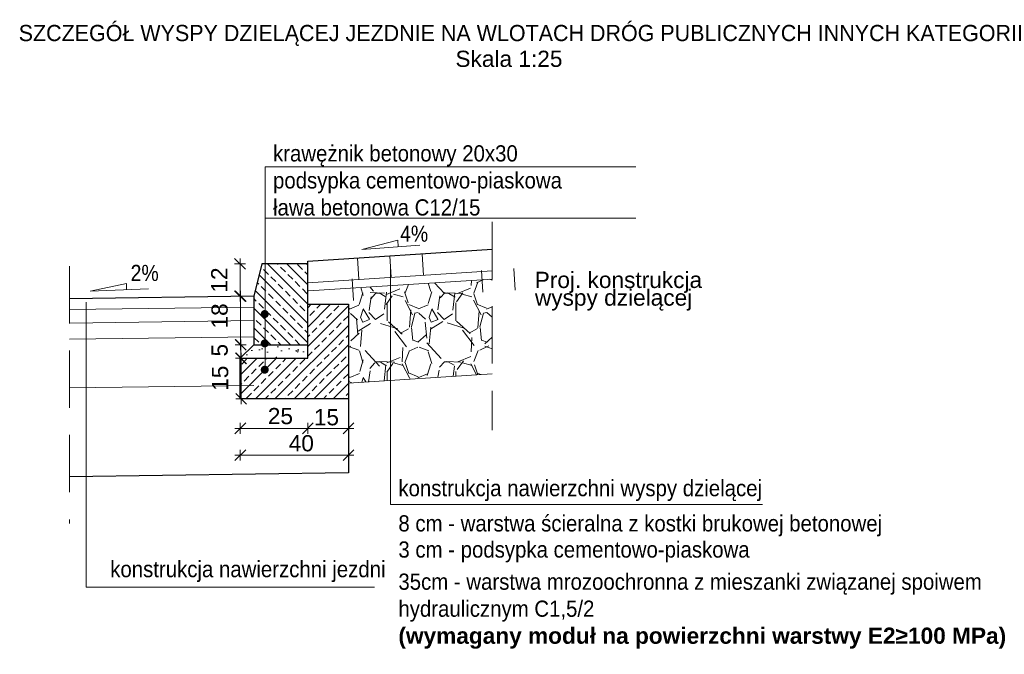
# Model space of a CAD drawing. Header units: metres. Extents: x -854 to 2789, y -128 to 3826.
# Tile 9 of 22: x 270.41 to 274.05, y 36.29 to 38.64. Entities that reach past the tile are written whole.
import ezdxf

# ---------------------------------------------------------------- set-up
doc = ezdxf.new("R2010")
doc.units = ezdxf.units.M
doc.linetypes.add('DGN Style 3', pattern=[0.74328578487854, 0.5309184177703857, -0.2123673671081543])
for name, color, linetype, lineweight in [('D_3_OPIS', 7, 'Continuous', 0), ('D_3_WYMIAROWANIE', 7, 'Continuous', 0), ('HATCHE', 7, 'Continuous', 13), ('KRAWĘŻNIK', 7, 'Continuous', 30), ('opis warstw', 7, 'Continuous', 0), ('pochylenia', 7, 'Continuous', 0)]:
    doc.layers.add(name, color=color, linetype=linetype, lineweight=lineweight)
doc.styles.add('opisy', font='arial.ttf', dxfattribs={"height": 0.175})
doc.styles.add('opisz z ramka', font='arial.ttf', dxfattribs={"height": 0.1})
doc.styles.add('wym 1do50_0', font='arial.ttf')
doc.dimstyles.new('Wymiar_1 20 m', dxfattribs={"dimtxt": 0.125, "dimasz": 0.009375, "dimexe": 0.0125, "dimexo": 0.25, "dimgap": 0.04687500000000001, "dimtad": 1, "dimdec": 0, "dimlfac": 40, "dimzin": 0, "dimtxsty": 'wym 1do50_0', "dimblk": 'znacznik wymiaru', "dimcen": 0.3, "dimse1": 1, "dimse2": 1, "dimclrd": 256, "dimadec": 0, "dimazin": 0, "dimtfac": 1, "dimtdec": 0, "dimtmove": 1, "dimatfit": 2, "dimfxl": 1, "dimtzin": 0, "dimlwd": 0, "dimarcsym": 0})

# ---------------------------------------------------------------- blocks, each defined once
blk = doc.blocks.new('znacznik wymiaru')
at = {"color": 7}
for p, q in [((-5, -5), (5, 5)), ((-5, 0), (0, 0)), ((0, 5), (0, -5)), ((5, 0), (0, 0))]:
    blk.add_line(p, q, dxfattribs=at)
blk = doc.blocks.new('*D181')
at = {"layer": 'D_3_WYMIAROWANIE', "linetype": 'Continuous', "lineweight": 0, "transparency": 16777216}
blk.add_line((271.4688416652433, 37.12845543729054), (271.2268416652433, 37.12845543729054), dxfattribs=at)
at = {"layer": 'Defpoints', "color": 0, "linetype": 'Continuous', "transparency": 16777216}
for p in [(271.4728416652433, 37.38662581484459), (271.2228416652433, 37.22718046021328), (271.2228416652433, 37.12845543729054)]:
    blk.add_point(p, dxfattribs=at)
at = {"layer": 'D_3_WYMIAROWANIE', "linetype": 'Continuous', "lineweight": 0, "transparency": 16777216, "xscale": 0.004, "yscale": 0.004, "zscale": 0.004, "rotation": 180}
blk.add_blockref('znacznik wymiaru', (271.2228416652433, 37.12845543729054), dxfattribs=at)
at = {"layer": 'D_3_WYMIAROWANIE', "linetype": 'Continuous', "lineweight": 0, "transparency": 16777216, "xscale": 0.004, "yscale": 0.004, "zscale": 0.004}
blk.add_blockref('znacznik wymiaru', (271.4728416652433, 37.12845543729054), dxfattribs=at)
at = {"layer": 'D_3_WYMIAROWANIE', "color": 0, "linetype": 'Continuous', "lineweight": 0, "transparency": 16777216, "insert": (271.3711626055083, 37.17363111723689), "char_height": 0.125, "attachment_point": 5, "style": 'wym 1do50_0'}
blk.add_mtext('{\\H0.48x;25}', dxfattribs=at)
blk = doc.blocks.new('*D182')
at = {"layer": 'D_3_WYMIAROWANIE', "linetype": 'Continuous', "lineweight": 0, "transparency": 16777216}
for p, q in [((271.2249143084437, 37.44176302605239), (271.2249143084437, 37.4457630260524)), ((271.2249143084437, 37.38776302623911), (271.2249143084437, 37.43776302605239)), ((271.2249143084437, 37.38376302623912), (271.2249143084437, 37.37976302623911))]:
    blk.add_line(p, q, dxfattribs=at)
at = {"layer": 'Defpoints', "color": 0, "linetype": 'Continuous', "transparency": 16777216}
for p in [(271.2249143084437, 37.43776302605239), (271.2728416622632, 37.43776302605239), (271.289099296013, 37.38776302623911)]:
    blk.add_point(p, dxfattribs=at)
at = {"layer": 'D_3_WYMIAROWANIE', "linetype": 'Continuous', "lineweight": 0, "transparency": 16777216, "xscale": 0.004, "yscale": 0.004, "zscale": 0.004}
for p, rotation in [((271.2249143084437, 37.43776302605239), 270), ((271.2249143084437, 37.38776302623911), 90)]:
    blk.add_blockref('znacznik wymiaru', p, dxfattribs=dict(at, rotation=rotation))
at = {"layer": 'D_3_WYMIAROWANIE', "color": 0, "linetype": 'Continuous', "lineweight": 0, "transparency": 16777216, "insert": (271.1465706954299, 37.41776302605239), "char_height": 0.125, "attachment_point": 5, "rotation": 90, "style": 'wym 1do50_0'}
blk.add_mtext('{\\H0.48x;5}', dxfattribs=at)
blk = doc.blocks.new('*D183')
at = {"layer": 'D_3_WYMIAROWANIE', "linetype": 'Continuous', "lineweight": 0, "transparency": 16777216}
blk.add_line((271.2260792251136, 37.24176302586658), (271.2260792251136, 37.38376302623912), dxfattribs=at)
at = {"layer": 'Defpoints', "color": 0, "linetype": 'Continuous', "transparency": 16777216}
for p in [(271.2260792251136, 37.38776302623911), (271.3429676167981, 37.38776302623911), (271.322162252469, 37.23776302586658)]:
    blk.add_point(p, dxfattribs=at)
at = {"layer": 'D_3_WYMIAROWANIE', "linetype": 'Continuous', "lineweight": 0, "transparency": 16777216, "xscale": 0.004, "yscale": 0.004, "zscale": 0.004}
for p, rotation in [((271.2260792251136, 37.38776302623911), 90), ((271.2260792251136, 37.23776302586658), 270)]:
    blk.add_blockref('znacznik wymiaru', p, dxfattribs=dict(at, rotation=rotation))
at = {"layer": 'D_3_WYMIAROWANIE', "color": 0, "linetype": 'Continuous', "lineweight": 0, "transparency": 16777216, "insert": (271.1485698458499, 37.3139675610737), "char_height": 0.125, "attachment_point": 5, "rotation": 90, "style": 'wym 1do50_0'}
blk.add_mtext('{\\H0.48x;15}', dxfattribs=at)
blk = doc.blocks.new('*D184')
at = {"layer": 'D_3_WYMIAROWANIE', "linetype": 'Continuous', "lineweight": 0, "transparency": 16777216}
blk.add_line((271.2239572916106, 37.44176302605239), (271.2239572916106, 37.61364645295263), dxfattribs=at)
at = {"layer": 'Defpoints', "color": 0, "linetype": 'Continuous', "transparency": 16777216}
for p in [(271.2239572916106, 37.61764645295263), (271.3369497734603, 37.61764645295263), (271.2728416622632, 37.43776302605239)]:
    blk.add_point(p, dxfattribs=at)
at = {"layer": 'D_3_WYMIAROWANIE', "linetype": 'Continuous', "lineweight": 0, "transparency": 16777216, "xscale": 0.004, "yscale": 0.004, "zscale": 0.004}
for p, rotation in [((271.2239572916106, 37.61764645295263), 90), ((271.2239572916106, 37.43776302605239), 270)]:
    blk.add_blockref('znacznik wymiaru', p, dxfattribs=dict(at, rotation=rotation))
at = {"layer": 'D_3_WYMIAROWANIE', "color": 0, "linetype": 'Continuous', "lineweight": 0, "transparency": 16777216, "insert": (271.1464479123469, 37.54469778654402), "char_height": 0.125, "attachment_point": 5, "rotation": 90, "style": 'wym 1do50_0'}
blk.add_mtext('{\\H0.48x;18}', dxfattribs=at)
blk = doc.blocks.new('*D185')
at = {"layer": 'D_3_WYMIAROWANIE', "linetype": 'Continuous', "lineweight": 0, "transparency": 16777216}
blk.add_line((271.4768416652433, 37.12845543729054), (271.6188416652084, 37.12845543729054), dxfattribs=at)
at = {"layer": 'Defpoints', "color": 0, "linetype": 'Continuous', "transparency": 16777216}
for p in [(271.4728416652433, 37.22787779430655), (271.6228416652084, 37.2301301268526), (271.6228416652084, 37.12845543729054)]:
    blk.add_point(p, dxfattribs=at)
at = {"layer": 'D_3_WYMIAROWANIE', "linetype": 'Continuous', "lineweight": 0, "transparency": 16777216, "xscale": 0.004, "yscale": 0.004, "zscale": 0.004, "rotation": 180}
blk.add_blockref('znacznik wymiaru', (271.4728416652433, 37.12845543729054), dxfattribs=at)
at = {"layer": 'D_3_WYMIAROWANIE', "linetype": 'Continuous', "lineweight": 0, "transparency": 16777216, "xscale": 0.004, "yscale": 0.004, "zscale": 0.004}
blk.add_blockref('znacznik wymiaru', (271.6228416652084, 37.12845543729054), dxfattribs=at)
at = {"layer": 'D_3_WYMIAROWANIE', "color": 0, "linetype": 'Continuous', "lineweight": 0, "transparency": 16777216, "insert": (271.5415000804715, 37.16934385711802), "char_height": 0.125, "attachment_point": 5, "style": 'wym 1do50_0'}
blk.add_mtext('{\\H0.48x;15}', dxfattribs=at)
blk = doc.blocks.new('*D186')
at = {"layer": 'D_3_WYMIAROWANIE', "linetype": 'Continuous', "lineweight": 0, "transparency": 16777216}
blk.add_line((271.2268416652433, 37.02917958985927), (271.6188416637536, 37.02917958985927), dxfattribs=at)
at = {"layer": 'Defpoints', "color": 0, "linetype": 'Continuous', "transparency": 16777216}
for p in [(271.2228416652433, 37.22718046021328), (271.6228416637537, 37.18662581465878), (271.6228416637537, 37.02917958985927)]:
    blk.add_point(p, dxfattribs=at)
at = {"layer": 'D_3_WYMIAROWANIE', "linetype": 'Continuous', "lineweight": 0, "transparency": 16777216, "xscale": 0.004, "yscale": 0.004, "zscale": 0.004, "rotation": 180}
blk.add_blockref('znacznik wymiaru', (271.2228416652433, 37.02917958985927), dxfattribs=at)
at = {"layer": 'D_3_WYMIAROWANIE', "linetype": 'Continuous', "lineweight": 0, "transparency": 16777216, "xscale": 0.004, "yscale": 0.004, "zscale": 0.004}
blk.add_blockref('znacznik wymiaru', (271.6228416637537, 37.02917958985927), dxfattribs=at)
at = {"layer": 'D_3_WYMIAROWANIE', "color": 0, "linetype": 'Continuous', "lineweight": 0, "transparency": 16777216, "insert": (271.4484622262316, 37.07298897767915), "char_height": 0.125, "attachment_point": 5, "style": 'wym 1do50_0'}
blk.add_mtext('{\\H0.48x;40}', dxfattribs=at)
blk = doc.blocks.new('*D187')
at = {"layer": 'D_3_WYMIAROWANIE', "linetype": 'Continuous', "lineweight": 0, "transparency": 16777216}
blk.add_line((271.2219572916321, 37.62164645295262), (271.2219572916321, 37.73376302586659), dxfattribs=at)
at = {"layer": 'Defpoints', "color": 0, "linetype": 'Continuous', "transparency": 16777216}
for p in [(271.2219572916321, 37.73776302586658), (271.3028416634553, 37.73776302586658), (271.3369497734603, 37.61764645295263)]:
    blk.add_point(p, dxfattribs=at)
at = {"layer": 'D_3_WYMIAROWANIE', "linetype": 'Continuous', "lineweight": 0, "transparency": 16777216, "xscale": 0.004, "yscale": 0.004, "zscale": 0.004}
for p, rotation in [((271.2219572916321, 37.73776302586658), 90), ((271.2219572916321, 37.61764645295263), 270)]:
    blk.add_blockref('znacznik wymiaru', p, dxfattribs=dict(at, rotation=rotation))
at = {"layer": 'D_3_WYMIAROWANIE', "color": 0, "linetype": 'Continuous', "lineweight": 0, "transparency": 16777216, "insert": (271.1449595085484, 37.67770473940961), "char_height": 0.125, "attachment_point": 5, "rotation": 90, "style": 'wym 1do50_0'}
blk.add_mtext('{\\H0.48x;12}', dxfattribs=at)

msp = doc.modelspace()

# ---------------------------------------------------------------- hatches: boundary and pattern name
at = {"layer": 'D_3_WYMIAROWANIE'}
h = msp.add_hatch(dxfattribs=at)
h.set_pattern_fill('ANSI33', color=256, scale=0.008000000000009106, angle=90, style=0)
h.set_pattern_definition([(135, (11.37533657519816, -2.829233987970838), (-0.0359210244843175, -0.0359210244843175), []), (135, (11.37533657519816, -2.793312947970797), (-0.0359210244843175, -0.0359210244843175), [0.02540000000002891, -0.01270000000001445])])
h.paths.add_polyline_path([(271.4728416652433, 37.73776302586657), (271.3142185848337, 37.73776302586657), (271.3142185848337, 37.43776302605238), (271.4728416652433, 37.43776302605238)])
h.paths.add_polyline_path([(271.3142185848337, 37.73776302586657), (271.3028416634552, 37.73776302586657), (271.2728416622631, 37.61776302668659), (271.2728416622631, 37.43776302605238), (271.3142185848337, 37.43776302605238)])
h = msp.add_hatch(dxfattribs=at)
h.set_pattern_fill('ANSI33', color=256, scale=0.008000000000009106, style=0)
h.set_pattern_definition([(45, (11.37533657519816, -2.829233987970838), (-0.0359210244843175, 0.0359210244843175), []), (45, (11.4112576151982, -2.829233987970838), (-0.0359210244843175, 0.0359210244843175), [0.02540000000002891, -0.01270000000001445])])
h.paths.add_polyline_path([(271.6228416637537, 37.23776302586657), (271.6228416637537, 37.58776302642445), (271.4728416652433, 37.58776302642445), (271.4728416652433, 37.43776302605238), (271.4728416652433, 37.3877630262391), (271.2228416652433, 37.3877630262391), (271.2228416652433, 37.23776302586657)])
h = msp.add_hatch(dxfattribs=at)
h.set_pattern_fill('AR-CONC', color=256, scale=0.0006000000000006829, style=0)
h.set_pattern_definition([(49.99999999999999, (11.37533657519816, -2.829233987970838), (0.1093108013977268, -0.009563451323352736), [0.01143000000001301, -0.1257300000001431]), (355, (11.37533657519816, -2.829233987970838), (-0.02114605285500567, 0.1146341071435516), [0.009144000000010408, -0.1005843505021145]), (100.4514447, (11.38444577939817, -2.830030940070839), (0.08816474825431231, 0.1050706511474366), [0.009714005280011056, -0.1068541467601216]), (46.18420000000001, (11.37533657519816, -2.798753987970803), (0.1626474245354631, -0.025225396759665), [0.01714500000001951, -0.1885950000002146]), (96.63555760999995, (11.38889051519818, -2.800856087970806), (0.1424424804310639, 0.1484556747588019), [0.01457101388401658, -0.1602813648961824]), (351.1841511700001, (11.37533657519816, -2.798753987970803), (0.1424424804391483, 0.1484556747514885), [0.01371598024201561, -0.1508758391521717]), (21, (11.39057657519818, -2.806373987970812), (0.09096863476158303, -0.0613591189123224), [0.01143000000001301, -0.1257300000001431]), (326.0000000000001, (11.39057657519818, -2.806373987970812), (0.03708121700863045, 0.1105127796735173), [0.009144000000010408, -0.1005840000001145]), (71.45144499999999, (11.39815729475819, -2.811487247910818), (0.1280498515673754, 0.04915366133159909), [0.009714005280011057, -0.1068539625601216]), (37.50000000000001, (11.37533657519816, -2.829233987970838), (0.001853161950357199, 0.05073302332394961), [0, -0.0993648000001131, 0, -0.1021080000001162, 0, -0.1009650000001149]), (7.499999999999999, (11.37533657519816, -2.829233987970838), (0.04009179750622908, 0.06010834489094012), [0, -0.05821680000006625, 0, -0.09707880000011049, 0, -0.0384810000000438]), (327.5, (11.34135137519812, -2.829233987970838), (0.08135435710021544, -0.003437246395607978), [0, -0.03810000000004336, 0, -0.1188720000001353, 0, -0.1577340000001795]), (317.5, (11.32611137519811, -2.829233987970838), (0.08887750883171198, 0.01525589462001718), [0, -0.04953000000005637, 0, -0.07894320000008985, 0, -0.1120140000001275])])
h.paths.add_polyline_path([(271.4728416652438, 37.43776302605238), (271.3142185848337, 37.43776302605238), (271.3142185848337, 37.3877630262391), (271.4728416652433, 37.3877630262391)])
h.paths.add_polyline_path([(271.3142185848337, 37.43776302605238), (271.2728416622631, 37.43776302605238), (271.2228416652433, 37.3877630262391), (271.3142185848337, 37.3877630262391)])
at = {"layer": 'HATCHE', "linetype": 'Continuous'}
h = msp.add_hatch(dxfattribs=at)
h.set_pattern_fill('GRAVEL', color=252, scale=0.01, angle=90, style=0)
h.set_pattern_definition([(318.0127875, (11.02133657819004, -2.57635398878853), (2.285999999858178, -2.032000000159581), [0.034172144, -3.3830483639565]), (274.969741, (11.04673657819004, -2.59921398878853), (-0.2540000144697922, 3.04799999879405), [0.058640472, -5.8054048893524]), (222.5104471, (11.05181657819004, -2.65763398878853), (2.793999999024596, 2.540000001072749), [0.04134815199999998, -4.093472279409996]), (357.2736889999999, (11.11531657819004, -2.75669398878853), (-5.079999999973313, 0.2540000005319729), [0.05340045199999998, -5.286643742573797]), (22.83365418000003, (11.16865657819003, -2.75923398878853), (-3.047999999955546, -1.270000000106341), [0.05236337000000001, -5.1839807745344]), (87.27368899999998, (11.21691657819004, -2.73891398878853), (-0.2540000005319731, -5.079999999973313), [0.05340045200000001, -5.2866437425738]), (127.69424047, (11.21945657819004, -2.68557398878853), (2.540000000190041, -3.30199999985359), [0.07061936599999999, -6.991311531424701]), (162.25532837, (11.17627657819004, -2.62969398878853), (-5.587999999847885, 1.778000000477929), [0.066671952, -6.6005256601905]), (211.42956562, (11.11277657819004, -2.60937398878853), (-3.301999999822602, -2.032000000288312), [0.0535813, -5.304554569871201]), (265.2363582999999, (11.06705657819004, -2.63731398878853), (0.2540000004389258, 2.793999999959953), [0.061171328, -2.997393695]), (312.3974378, (11.06197657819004, -2.69827398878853), (2.794000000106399, -3.047999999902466), [0.07910779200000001, -7.8316772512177]), (228.81407483, (11.11785657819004, -2.50523398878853), (-1.524000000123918, -1.777999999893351), [0.027000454, -2.6730565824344]), (261.4692344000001, (11.10007657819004, -2.52555398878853), (0.5079999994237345, 3.302000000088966), [0.051368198, -5.085463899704]), (315, (11.09245657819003, -2.57635398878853), (0.2540000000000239, -5.108015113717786e-17), [0.035920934, -0.3232893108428]), (293.19859051, (11.06197657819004, -2.59413398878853), (-0.5079999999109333, 1.270000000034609), [0.019344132, -1.9150622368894]), (21.80140949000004, (11.06959657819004, -2.61191398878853), (-0.7619999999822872, -0.2540000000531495), [0.027356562, -1.340475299]), (120.96375653, (11.09499657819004, -2.60175398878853), (-0.5079999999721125, 0.7620000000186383), [0.044431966, -1.436629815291]), (251.56505118, (11.07213657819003, -2.56365398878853), (0.2539999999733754, 0.5080000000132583), [0.032128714, -0.7710898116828]), (106.389540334, (11.06959657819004, -2.75923398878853), (-0.7620000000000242, 2.540000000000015), [0.0450088, -4.4558826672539]), (160.34617594, (11.05689657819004, -2.71605398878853), (2.793999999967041, -1.016000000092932), [0.037759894, -3.73822156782]), (23.19859050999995, (11.02133657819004, -2.56365398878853), (-1.270000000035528, -0.5079999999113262), [0.03868800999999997, -1.895718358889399]), (73.61045967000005, (11.05689657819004, -2.54841398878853), (-0.7619999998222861, -2.540000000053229), [0.04500879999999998, -4.455882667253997]), (69.44395478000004, (11.22707657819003, -2.75923398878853), (-0.5080000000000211, -1.269999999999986), [0.04340351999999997, -2.126773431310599]), (24.77514060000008, (11.24231657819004, -2.71859398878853), (-2.793999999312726, -1.270000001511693), [0.036367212, -3.600359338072]), (156.80140949, (11.27533657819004, -2.56111398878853), (-1.27000000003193, 0.5079999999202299), [0.03868801, -1.8957183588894]), (107.35402464, (11.23977657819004, -2.54587398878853), (1.016000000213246, -3.301999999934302), [0.04257827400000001, -4.215237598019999]), (159.44395478, (11.27533657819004, -2.68557398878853), (1.269999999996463, -0.5080000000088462), [0.02170176, -2.148475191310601]), (191.309932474, (11.27533657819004, -2.57635398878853), (-1.016000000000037, -0.2540000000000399), [0.01295146, -1.2821994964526]), (255.963756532, (11.26263657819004, -2.57889398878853), (0.2539999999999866, 0.7619999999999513), [0.05236337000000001, -0.9949054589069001]), (276.00900596, (11.24993657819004, -2.62969398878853), (-0.2540000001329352, 2.539999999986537), [0.0485267, -4.8041364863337]), (33.69006753, (11.11785657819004, -2.60175398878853), (-0.5079999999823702, -0.2540000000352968), [0.036632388, -0.879177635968]), (83.15722659, (11.14833657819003, -2.58143398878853), (0.5079999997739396, 4.318000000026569), [0.06395567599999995, -6.331600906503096]), (150.9453959, (11.15595657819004, -2.51793398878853), (1.777999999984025, -1.016000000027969), [0.026150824, -2.588939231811]), (180, (11.13309657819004, -2.50523398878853), (-0.254, -0.254), [0.01524, -0.23876]), (210.25643716, (11.24231657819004, -2.63477398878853), (1.77800000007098, 1.015999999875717), [0.035286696, -3.49339407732]), (138.0127875, (11.21183657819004, -2.65255398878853), (-2.285999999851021, 2.032000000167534), [0.06834428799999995, -3.348876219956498]), (90, (11.16103657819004, -2.60683398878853), (-0.254, 0.254), [0.06604, -0.18796]), (55.30484649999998, (11.16103657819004, -2.54079398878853), (1.777999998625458, 2.540000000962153), [0.040160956, -3.975931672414]), (344.0546040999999, (11.18389657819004, -2.50777398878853), (1.016000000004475, -0.2539999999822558), [0.03698290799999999, -1.8121650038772]), (297.64597536, (11.21945657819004, -2.51793398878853), (2.539999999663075, -4.826000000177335), [0.06021451, -5.9612464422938]), (265.42607874, (11.24739657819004, -2.57127398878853), (-0.253999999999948, -3.301999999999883), [0.063702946, -6.306584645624])])
h.paths.add_polyline_path([(272.1542500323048, 37.68118733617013), (271.7789475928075, 37.65714329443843), (271.7818521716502, 37.30652983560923), (272.1542500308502, 37.33038779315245)])
h.paths.add_polyline_path([(271.7789475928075, 37.65714329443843), (271.6228416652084, 37.64714224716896), (271.6228416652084, 37.33776302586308), (271.6228416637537, 37.29634270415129), (271.7818521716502, 37.30652983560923)])
at = {"layer": 'opis warstw', "linetype": 'Continuous', "lineweight": 0}
h = msp.add_hatch(color=256, dxfattribs=at)
edge = h.paths.add_edge_path()
edge.add_arc((271.3131905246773, 37.55179020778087), 0.01500256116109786, 0, 360)
h = msp.add_hatch(color=256, dxfattribs=at)
edge = h.paths.add_edge_path()
edge.add_arc((271.3131905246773, 37.44302437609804), 0.01500256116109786, 0, 360)
h = msp.add_hatch(color=256, dxfattribs=at)
edge = h.paths.add_edge_path()
edge.add_arc((271.3131905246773, 37.34565052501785), 0.01500256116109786, 0, 360)

# ---------------------------------------------------------------- linework, layer by layer
at = {"linetype": 'DGN Style 3', "lineweight": 0, "ltscale": 0.4}
for p, q in [((272.1542500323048, 37.89275301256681), (272.1542500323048, 37.12212617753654)), ((270.5914332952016, 37.72876811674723), (270.5914332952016, 36.77578917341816))]:
    msp.add_line(p, q, dxfattribs=at)
for p, q in [((271.4728416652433, 37.74776302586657), (272.1542500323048, 37.79141798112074)), ((271.2728416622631, 37.61776302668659), (270.5914332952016, 37.60811544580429))]:
    msp.add_line(p, q)
at = {"flags": 128}
for points in [[(271.4728416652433, 37.73776302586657), (271.4728416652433, 37.74776302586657)], [(271.6228416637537, 37.23776302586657), (271.6228416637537, 36.96407512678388), (270.5914332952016, 36.94947214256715)]]:
    msp.add_lwpolyline(points, dxfattribs=at)
at = {"layer": 'D_3_WYMIAROWANIE', "color": 253}
for p, q in [((271.6558919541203, 37.75949028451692), (271.6610067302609, 37.67965395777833)), ((271.7756464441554, 37.76716244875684), (271.7807612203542, 37.68732612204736)), ((271.8954009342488, 37.77483461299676), (271.9005157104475, 37.69499828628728)), ((272.1151554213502, 37.71250677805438), (272.120270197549, 37.63267045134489)), ((272.2349099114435, 37.7201789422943), (272.2400246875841, 37.64034261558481)), ((271.6361374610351, 37.68181812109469), (271.6412522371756, 37.60198179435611))]:
    msp.add_line(p, q, dxfattribs=at)
at = {"layer": 'D_3_WYMIAROWANIE'}
for p, q in [((271.4728416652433, 37.6675990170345), (272.1542500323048, 37.71125397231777)), ((271.4747600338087, 37.63765528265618), (272.1561684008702, 37.68131023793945)), ((271.2728416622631, 37.57776302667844), (270.5914332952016, 37.56811544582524)), ((271.2728416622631, 37.52775801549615), (270.5921411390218, 37.51812045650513)), ((271.2743989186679, 37.46777405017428), (270.5914332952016, 37.45810442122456)), ((271.6228416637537, 37.29634270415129), (272.1542500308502, 37.33038779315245)), ((271.2728416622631, 37.28773396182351), (270.591433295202, 37.2780863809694))]:
    msp.add_line(p, q, dxfattribs=at)
at = {"layer": 'D_3_WYMIAROWANIE', "flags": 128}
msp.add_lwpolyline([(270.6527179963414, 37.15356151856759), (270.6527179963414, 36.5411416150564), (271.7193163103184, 36.5411416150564)], dxfattribs=at)
at = {"layer": 'KRAWĘŻNIK', "linetype": 'Continuous', "flags": 128}
msp.add_lwpolyline([(271.4728416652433, 37.73776302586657), (271.3028416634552, 37.73776302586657), (271.2728416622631, 37.61776302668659), (271.2728416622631, 37.43776302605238), (271.4728416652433, 37.43776302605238)], close=True, dxfattribs=at)
for points in [[(271.4728416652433, 37.58776302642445), (271.6228416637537, 37.58776302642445), (271.6228416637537, 37.23776302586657), (271.2228416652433, 37.23776302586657), (271.2228416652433, 37.3877630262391)], [(271.2728416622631, 37.43776302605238), (271.2228416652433, 37.3877630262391), (271.4728416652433, 37.3877630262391), (271.4728416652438, 37.43776302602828)]]:
    msp.add_lwpolyline(points, dxfattribs=at)
at = {"layer": 'opis warstw', "linetype": 'Continuous', "lineweight": 0}
for p, q in [((271.3142185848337, 37.9070776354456), (272.6861073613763, 37.9070776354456)), ((271.7789475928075, 37.72470881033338), (271.7789475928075, 36.84682217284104)), ((270.6527179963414, 37.59602608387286), (270.6527179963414, 36.86233495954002)), ((271.7789475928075, 36.84682217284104), (273.1544746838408, 36.84682217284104))]:
    msp.add_line(p, q, dxfattribs=at)
at = {"layer": 'opis warstw', "linetype": 'Continuous', "lineweight": 0, "flags": 128}
msp.add_lwpolyline([(271.3142185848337, 37.34319313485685), (271.3142185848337, 38.09635818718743), (272.6861073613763, 38.09635818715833)], dxfattribs=at)
at = {"layer": 'pochylenia', "linetype": 'Continuous'}
msp.add_lwpolyline([(271.8876799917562, 37.80713774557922), (271.6721281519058, 37.7910400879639), (271.8056720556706, 37.82478320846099), (271.8074373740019, 37.80114513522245)], dxfattribs=at)
at = {"layer": 'pochylenia', "linetype": 'Continuous', "flags": 128}
msp.add_lwpolyline([(270.8826886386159, 37.64490724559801), (270.6667063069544, 37.63634204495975), (270.8013464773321, 37.66540399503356), (270.8022857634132, 37.64171871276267)], dxfattribs=at)

# ---------------------------------------------------------------- texts
at = {"layer": 'D_3_OPIS', "linetype": 'Continuous', "style": 'opisz z ramka'}
for s, p in [('SZCZEGÓŁ WYSPY DZIELĄCEJ JEZDNIE NA WLOTACH DRÓG PUBLICZNYCH INNYCH KATEGORII', (270.402590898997, 38.56212411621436)), ('Skala 1:25', (272.0188330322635, 38.46662963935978))]:
    msp.add_text(s, height=0.06, dxfattribs=at).set_placement(p)
at = {"layer": 'opis warstw', "linetype": 'Continuous', "lineweight": 0, "style": 'opisy', "width": 0.8571428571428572}
for s, p in [('4%', (271.814042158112, 37.81925321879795)), ('2%', (270.8170452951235, 37.67390424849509))]:
    msp.add_text(s, height=0.06, dxfattribs=at).set_placement(p)
at = {"layer": 'opis warstw', "linetype": 'Continuous', "lineweight": 0, "style": 'opisy'}
for s, p in [('Proj. konstrukcja', (272.3121311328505, 37.64810068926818)), ('wyspy dzielącej', (272.3129076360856, 37.5826656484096))]:
    msp.add_text(s, height=0.06, dxfattribs=at).set_placement(p)
at = {"layer": 'opis warstw', "linetype": 'Continuous', "lineweight": 0, "char_height": 0.06, "attachment_point": 7, "style": 'opisy'}
for s, insert in [('\\pxt2;{\\W0.9;krawężnik betonowy 20x30\\Ppodsypka cementowo-piaskowa\\Pława betonowa C12/15 }', (271.3438818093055, 37.9156653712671)), ('\\pt0.24;{\\W0.9;konstrukcja nawierzchni wyspy dzielącej}', (271.8077943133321, 36.85904181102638)), ('\\pt0.24;{\\W0.9;8 cm - warstwa ścieralna z kostki brukowej betonowej}', (271.8077943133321, 36.72866537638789)), ('\\pxt4;{\\W0.9;3 cm - podsypka cementowo-piaskowa}', (271.8077943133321, 36.63187781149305)), ('\\pxt2;{\\W0.9;konstrukcja nawierzchni jezdni }', (270.7414918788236, 36.55932787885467)), ('\\pxt4;{\\W0.9;35cm - warstwa mrozoochronna z mieszanki związanej spoiwem\\Phydraulicznym C1,5/2\\P\\fArial|b1|i0|c238|p34;\\W1;(wymagany moduł na powierzchni warstwy E2\\fArial|b1|i0|c0|p34;≥\\fArial|b1|i0|c238|p34;100 MPa)}', (271.8077943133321, 36.31240715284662))]:
    msp.add_mtext(s, dxfattribs=dict(at, insert=insert))

# ---------------------------------------------------------------- dimensions: what is measured, and where the dimension line sits
at = {"layer": 'D_3_WYMIAROWANIE', "linetype": 'Continuous', "lineweight": 0}
for base, p1, p2, angle, text, picture, middle in [((271.2219572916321, 37.73776302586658), (271.3369497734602, 37.61764645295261), (271.3028416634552, 37.73776302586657), 90, '{\\H0.48x;12}', '*D187', (271.2219572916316, 37.67770473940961)), ((271.2239572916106, 37.61764645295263), (271.2728416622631, 37.43776302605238), (271.3369497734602, 37.61764645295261), 270, '{\\H0.48x;18}', '*D184', (271.2239572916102, 37.54469778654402)), ((271.2249143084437, 37.43776302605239), (271.2890992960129, 37.3877630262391), (271.2728416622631, 37.43776302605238), 270, '{\\H0.48x;5}', '*D182', (271.22395729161, 37.41776302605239)), ((271.2260792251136, 37.38776302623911), (271.3221622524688, 37.23776302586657), (271.342967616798, 37.3877630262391), 270, '{\\H0.48x;15}', '*D183', (271.2260792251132, 37.3139675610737))]:
    dim = msp.add_linear_dim(base=base, p1=p1, p2=p2, angle=angle, text=text, dimstyle='Wymiar_1 20 m', override={"dimasz": 0.004, "dimlfac": 100}, dxfattribs=at)
    dim.commit()
    dim.dimension.update_dxf_attribs({"geometry": picture, "text_midpoint": middle, "dimtype": 160})
for base, p1, p2, text, picture, middle in [((271.2228416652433, 37.12845543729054), (271.4728416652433, 37.38662581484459), (271.2228416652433, 37.22718046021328), '{\\H0.48x;25}', '*D181', (271.3711626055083, 37.09612173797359)), ((271.6228416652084, 37.12845543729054), (271.4728416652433, 37.22787779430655), (271.6228416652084, 37.2301301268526), '{\\H0.48x;15}', '*D185', (271.5415000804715, 37.09183447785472)), ((271.6228416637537, 37.02917958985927), (271.2228416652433, 37.22718046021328), (271.6228416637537, 37.18662581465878), '{\\H0.48x;40}', '*D186', (271.4484622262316, 36.99547959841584))]:
    dim = msp.add_linear_dim(base=base, p1=p1, p2=p2, text=text, dimstyle='Wymiar_1 20 m', override={"dimasz": 0.004, "dimlfac": 100}, dxfattribs=at)
    dim.commit()
    dim.dimension.update_dxf_attribs({"geometry": picture, "text_midpoint": middle, "dimtype": 160})

doc.saveas('drawing.dxf')
